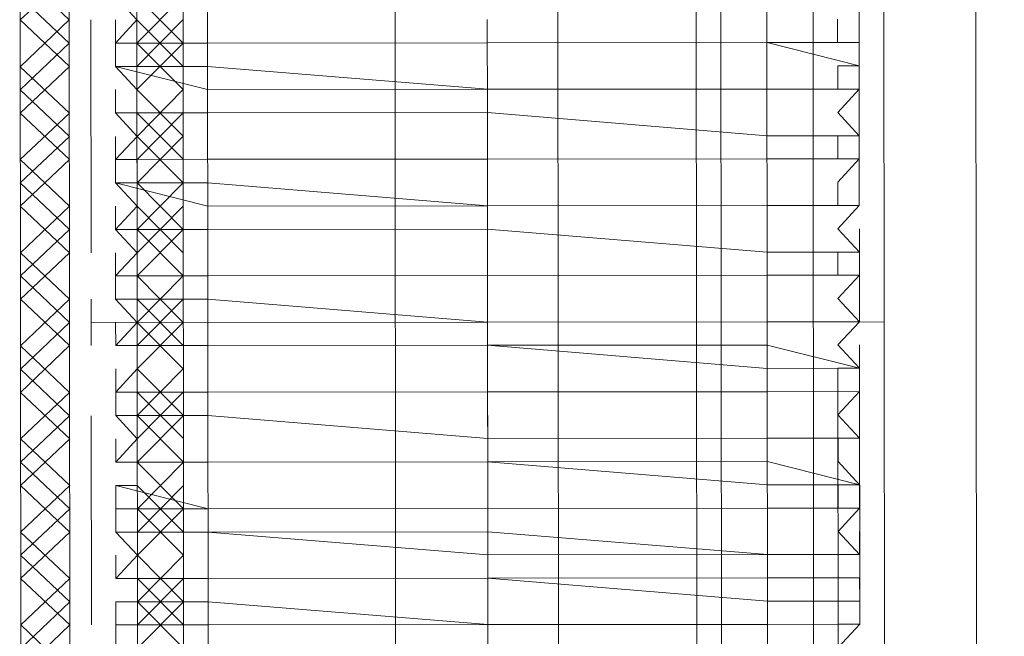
# Model space of a CAD drawing. Header units: inches. Extents: x -5850 to 5646, y 8947 to 13007.
# Tile 183 of 256: x -4226 to -4208, y 11065 to 11076. Entities that reach past the tile are written whole.
import ezdxf

# ---------------------------------------------------------------- set-up
doc = ezdxf.new("R2010")
doc.units = ezdxf.units.IN
doc.header["$MEASUREMENT"] = 0
doc.layers.add('at_Entity', color=7, linetype='Continuous')

msp = doc.modelspace()

# ---------------------------------------------------------------- linework, layer by layer
at = {"layer": 'at_Entity', "color": 7, "lineweight": 20}
for p, q in [((-4212.949, 10500.153), (-4213.751, 11398.174)), ((-4212.557, 10560.981), (-4213.305, 11398.174)), ((-4208.676, 11398.178), (-4207.875, 10500.158)), ((-4207.875, 10500.158), (-4208.676, 11398.178)), ((-4221.87, 10560.973), (-4222.555, 11328.048)), ((-4211.666, 10500.154), (-4212.406, 11328.057)), ((-4225.714, 11056.446), (-4225.739, 11084.322)), ((-4222.758, 11056.448), (-4222.783, 11084.325)), ((-4222.312, 11056.449), (-4222.337, 11084.325)), ((-4218.911, 11056.452), (-4218.936, 11084.328)), ((-4215.98, 11084.331), (-4215.955, 11056.454)), ((-4212.163, 11056.458), (-4212.188, 11084.334)), ((-4224.823, 11057.712), (-4224.846, 11083.481)), ((-4223.619, 11083.482), (-4223.596, 11057.713)), ((-4211.328, 11057.724), (-4211.351, 11083.493)), ((-4210.068, 11083.494), (-4210.045, 11057.725)), ((-4224.823, 11057.712), (-4224.845, 11083.057)), ((-4223.619, 11083.058), (-4223.596, 11057.713)), ((-4224.003, 11076.299), (-4223.612, 11075.876)), ((-4224.002, 11075.451), (-4224.003, 11075.875)), ((-4223.612, 11075.876), (-4224.002, 11075.451)), ((-4210.898, 11075.463), (-4210.898, 11075.887)), ((-4224.002, 11075.451), (-4222.329, 11075.453)), ((-4222.329, 11075.453), (-4224.002, 11075.451)), ((-4224.002, 11075.451), (-4223.612, 11075.452)), ((-4224.002, 11075.028), (-4224.002, 11075.451)), ((-4223.612, 11075.452), (-4223.611, 11075.028)), ((-4222.329, 11075.453), (-4217.255, 11075.458)), ((-4217.255, 11075.458), (-4222.329, 11075.453)), ((-4217.255, 11075.458), (-4212.18, 11075.462)), ((-4212.18, 11075.462), (-4217.255, 11075.458)), ((-4210.507, 11075.464), (-4212.18, 11075.462)), ((-4212.18, 11075.462), (-4210.507, 11075.04)), ((-4210.507, 11075.464), (-4210.898, 11075.463)), ((-4210.507, 11075.04), (-4210.507, 11075.464)), ((-4222.329, 11075.029), (-4224.002, 11075.028)), ((-4224.002, 11075.028), (-4222.329, 11074.611)), ((-4223.611, 11075.028), (-4224.002, 11075.028)), ((-4224.002, 11075.028), (-4223.611, 11074.61)), ((-4222.329, 11075.029), (-4217.254, 11074.615)), ((-4210.897, 11075.039), (-4210.507, 11075.04)), ((-4210.897, 11074.621), (-4210.897, 11075.039)), ((-4210.507, 11074.621), (-4210.507, 11075.04)), ((-4224.001, 11074.186), (-4224.001, 11074.609)), ((-4223.611, 11074.61), (-4223.611, 11074.186)), ((-4217.254, 11074.615), (-4222.329, 11074.611)), ((-4217.254, 11074.615), (-4212.179, 11074.62)), ((-4212.179, 11074.62), (-4217.254, 11074.615)), ((-4212.179, 11074.62), (-4210.507, 11074.621)), ((-4210.507, 11074.621), (-4212.179, 11074.62)), ((-4210.507, 11074.621), (-4210.897, 11074.621)), ((-4210.896, 11074.197), (-4210.507, 11074.621)), ((-4224.001, 11074.186), (-4222.328, 11074.187)), ((-4222.328, 11074.187), (-4224.001, 11074.186)), ((-4223.611, 11074.186), (-4224.001, 11074.186)), ((-4224.001, 11074.186), (-4223.61, 11073.762)), ((-4222.328, 11074.187), (-4217.254, 11074.192)), ((-4217.254, 11074.192), (-4222.328, 11074.187)), ((-4217.254, 11074.192), (-4212.179, 11073.772)), ((-4212.179, 11073.772), (-4217.254, 11074.192)), ((-4210.506, 11073.774), (-4210.896, 11074.197)), ((-4210.506, 11073.774), (-4210.506, 11074.198)), ((-4224, 11073.344), (-4224.001, 11073.762)), ((-4223.61, 11073.762), (-4224, 11073.344)), ((-4212.179, 11073.772), (-4210.506, 11073.774)), ((-4210.506, 11073.774), (-4212.179, 11073.772)), ((-4210.896, 11073.355), (-4210.896, 11073.774)), ((-4210.896, 11073.774), (-4210.506, 11073.774)), ((-4210.505, 11073.356), (-4210.506, 11073.774)), ((-4217.253, 11073.35), (-4212.178, 11073.354)), ((-4212.178, 11073.354), (-4217.253, 11073.35)), ((-4212.178, 11073.354), (-4210.505, 11073.356)), ((-4210.505, 11073.356), (-4212.178, 11073.354)), ((-4210.505, 11073.356), (-4210.896, 11073.355)), ((-4210.895, 11072.931), (-4210.505, 11073.356)), ((-4224, 11073.344), (-4222.327, 11073.345)), ((-4222.327, 11073.345), (-4224, 11073.344)), ((-4224, 11072.92), (-4224, 11073.344)), ((-4224, 11073.344), (-4223.61, 11073.344)), ((-4223.61, 11073.344), (-4223.61, 11072.92)), ((-4222.327, 11073.345), (-4217.253, 11073.35)), ((-4217.253, 11073.35), (-4222.327, 11073.345)), ((-4222.327, 11072.921), (-4224, 11072.92)), ((-4224, 11072.92), (-4222.327, 11072.497)), ((-4223.61, 11072.92), (-4224, 11072.92)), ((-4224, 11072.92), (-4223.609, 11072.496)), ((-4222.327, 11072.921), (-4217.252, 11072.502)), ((-4210.895, 11072.508), (-4210.895, 11072.931)), ((-4210.505, 11072.508), (-4210.505, 11072.932)), ((-4223.999, 11072.072), (-4224, 11072.496)), ((-4223.609, 11072.496), (-4223.999, 11072.072)), ((-4222.327, 11072.497), (-4217.252, 11072.502)), ((-4217.252, 11072.502), (-4212.178, 11072.507)), ((-4212.178, 11072.507), (-4217.252, 11072.502)), ((-4212.178, 11072.507), (-4210.505, 11072.508)), ((-4210.505, 11072.508), (-4212.178, 11072.507)), ((-4210.505, 11072.508), (-4210.895, 11072.508)), ((-4210.895, 11072.084), (-4210.505, 11072.508)), ((-4223.999, 11072.072), (-4222.326, 11072.074)), ((-4222.326, 11072.074), (-4223.999, 11072.072)), ((-4223.999, 11072.072), (-4223.608, 11071.649)), ((-4222.326, 11072.074), (-4217.252, 11072.078)), ((-4222.326, 11072.074), (-4217.252, 11072.078)), ((-4217.252, 11072.078), (-4212.177, 11071.659)), ((-4212.177, 11071.659), (-4217.252, 11072.078)), ((-4210.504, 11071.66), (-4210.895, 11072.084)), ((-4210.504, 11071.66), (-4210.504, 11072.084)), ((-4223.998, 11071.23), (-4223.999, 11071.648)), ((-4223.608, 11071.649), (-4223.998, 11071.23)), ((-4212.177, 11071.659), (-4210.504, 11071.66)), ((-4210.504, 11071.66), (-4212.177, 11071.659)), ((-4210.894, 11071.242), (-4210.894, 11071.66)), ((-4210.894, 11071.66), (-4210.504, 11071.66)), ((-4210.504, 11071.242), (-4210.504, 11071.66)), ((-4223.998, 11071.23), (-4222.326, 11071.232)), ((-4222.326, 11071.232), (-4223.998, 11071.23)), ((-4223.998, 11070.806), (-4223.998, 11071.23)), ((-4223.998, 11071.23), (-4223.608, 11071.23)), ((-4223.608, 11071.23), (-4223.608, 11070.807)), ((-4222.326, 11071.232), (-4217.251, 11071.236)), ((-4222.326, 11071.232), (-4217.251, 11071.236)), ((-4217.251, 11071.236), (-4212.176, 11071.241)), ((-4212.176, 11071.241), (-4217.251, 11071.236)), ((-4212.176, 11071.241), (-4210.504, 11071.242)), ((-4210.504, 11071.242), (-4212.176, 11071.241)), ((-4210.504, 11071.242), (-4210.894, 11071.242)), ((-4210.893, 11070.818), (-4210.504, 11071.242)), ((-4223.998, 11070.806), (-4222.325, 11070.808)), ((-4222.325, 11070.808), (-4223.998, 11070.806)), ((-4223.608, 11070.807), (-4223.998, 11070.806)), ((-4223.998, 11070.806), (-4223.607, 11070.383)), ((-4222.325, 11070.808), (-4217.25, 11070.389)), ((-4222.325, 11070.808), (-4217.25, 11070.389)), ((-4210.503, 11070.395), (-4210.893, 11070.818)), ((-4210.503, 11070.395), (-4210.503, 11070.818)), ((-4223.997, 11069.964), (-4223.998, 11070.383)), ((-4223.607, 11070.383), (-4223.997, 11069.964)), ((-4217.25, 11070.389), (-4212.176, 11070.393)), ((-4212.176, 11070.393), (-4217.25, 11070.389)), ((-4212.176, 11070.393), (-4210.503, 11070.395)), ((-4210.503, 11070.395), (-4212.176, 11070.393)), ((-4210.893, 11069.976), (-4210.503, 11070.395)), ((-4223.997, 11069.964), (-4222.324, 11069.966)), ((-4222.324, 11069.966), (-4223.997, 11069.964)), ((-4223.997, 11069.964), (-4223.607, 11069.965)), ((-4223.607, 11069.965), (-4223.607, 11069.541)), ((-4222.324, 11069.966), (-4217.25, 11069.97)), ((-4217.25, 11069.97), (-4222.324, 11069.966)), ((-4212.175, 11069.975), (-4217.25, 11069.97)), ((-4217.25, 11069.97), (-4212.175, 11069.551)), ((-4212.175, 11069.975), (-4210.502, 11069.553)), ((-4210.502, 11069.553), (-4210.893, 11069.976)), ((-4210.502, 11069.553), (-4210.502, 11069.976)), ((-4223.607, 11069.541), (-4223.997, 11069.117)), ((-4223.997, 11069.117), (-4223.997, 11069.54)), ((-4210.502, 11069.553), (-4212.175, 11069.551)), ((-4210.892, 11069.552), (-4210.502, 11069.553)), ((-4210.892, 11069.128), (-4210.892, 11069.552)), ((-4210.502, 11069.129), (-4210.502, 11069.553)), ((-4217.249, 11069.123), (-4223.997, 11069.117)), ((-4223.997, 11069.117), (-4222.324, 11069.118)), ((-4223.996, 11068.693), (-4223.997, 11069.117)), ((-4223.997, 11069.117), (-4223.606, 11069.117)), ((-4223.606, 11069.117), (-4223.606, 11068.693)), ((-4222.324, 11069.118), (-4217.249, 11069.123)), ((-4217.249, 11069.123), (-4212.175, 11069.127)), ((-4217.249, 11069.123), (-4212.175, 11069.127)), ((-4212.175, 11069.127), (-4210.502, 11069.129)), ((-4210.502, 11069.129), (-4212.175, 11069.127)), ((-4210.502, 11069.129), (-4210.892, 11069.128)), ((-4210.892, 11068.705), (-4210.502, 11069.129)), ((-4223.996, 11068.693), (-4222.323, 11068.694)), ((-4222.323, 11068.694), (-4223.996, 11068.693)), ((-4223.606, 11068.693), (-4223.996, 11068.693)), ((-4223.996, 11068.693), (-4223.605, 11068.275)), ((-4222.323, 11068.694), (-4217.248, 11068.281)), ((-4217.248, 11068.281), (-4222.323, 11068.694)), ((-4210.501, 11068.287), (-4210.892, 11068.705)), ((-4210.501, 11068.287), (-4210.501, 11068.705)), ((-4223.995, 11067.851), (-4223.996, 11068.275)), ((-4223.605, 11068.275), (-4223.995, 11067.851)), ((-4217.248, 11068.281), (-4212.174, 11068.285)), ((-4212.174, 11068.285), (-4217.248, 11068.281)), ((-4212.174, 11068.285), (-4210.501, 11068.287)), ((-4210.501, 11068.287), (-4212.174, 11068.285)), ((-4210.891, 11068.286), (-4210.501, 11068.287)), ((-4210.891, 11067.863), (-4210.891, 11068.286)), ((-4223.995, 11067.851), (-4222.322, 11067.852)), ((-4222.322, 11067.852), (-4223.995, 11067.851)), ((-4223.995, 11067.851), (-4223.605, 11067.851)), ((-4223.605, 11067.851), (-4223.605, 11067.427)), ((-4222.322, 11067.852), (-4217.248, 11067.857)), ((-4222.322, 11067.852), (-4217.248, 11067.857)), ((-4212.173, 11067.861), (-4217.248, 11067.857)), ((-4217.248, 11067.857), (-4212.173, 11067.438)), ((-4212.173, 11067.861), (-4210.5, 11067.439)), ((-4210.5, 11067.439), (-4210.891, 11067.863)), ((-4210.5, 11067.439), (-4210.5, 11067.863)), ((-4223.995, 11067.427), (-4222.322, 11067.005)), ((-4223.995, 11067.427), (-4223.995, 11067.003)), ((-4223.605, 11067.427), (-4223.995, 11067.427)), ((-4210.5, 11067.439), (-4212.173, 11067.438)), ((-4210.89, 11067.015), (-4210.89, 11067.439)), ((-4210.89, 11067.439), (-4210.5, 11067.439)), ((-4210.5, 11067.015), (-4210.5, 11067.439)), ((-4222.322, 11067.005), (-4223.995, 11067.003)), ((-4223.995, 11067.003), (-4223.604, 11067.004)), ((-4223.994, 11066.579), (-4223.995, 11067.003)), ((-4223.604, 11067.004), (-4223.604, 11066.58)), ((-4222.322, 11067.005), (-4217.247, 11067.009)), ((-4222.322, 11067.005), (-4217.247, 11067.009)), ((-4217.247, 11067.009), (-4212.173, 11067.014)), ((-4212.173, 11067.014), (-4217.247, 11067.009)), ((-4212.173, 11067.014), (-4210.5, 11067.015)), ((-4210.5, 11067.015), (-4212.173, 11067.014)), ((-4210.5, 11067.015), (-4210.89, 11067.015)), ((-4210.89, 11066.591), (-4210.5, 11067.015)), ((-4223.994, 11066.579), (-4222.321, 11066.581)), ((-4222.321, 11066.581), (-4223.994, 11066.579)), ((-4223.604, 11066.58), (-4223.994, 11066.579)), ((-4223.994, 11066.579), (-4223.604, 11066.162)), ((-4222.321, 11066.581), (-4217.247, 11066.585)), ((-4222.321, 11066.581), (-4217.246, 11066.167)), ((-4217.247, 11066.585), (-4212.172, 11066.172)), ((-4210.499, 11066.173), (-4210.89, 11066.591)), ((-4210.499, 11066.173), (-4210.499, 11066.591)), ((-4223.604, 11066.162), (-4223.994, 11065.737)), ((-4223.994, 11065.737), (-4223.994, 11066.161)), ((-4212.172, 11066.172), (-4217.246, 11066.167)), ((-4212.172, 11066.172), (-4210.499, 11066.173)), ((-4210.499, 11066.173), (-4212.172, 11066.172)), ((-4210.889, 11065.749), (-4210.889, 11066.173)), ((-4210.889, 11066.173), (-4210.499, 11066.173)), ((-4223.994, 11065.737), (-4222.321, 11065.739)), ((-4222.321, 11065.739), (-4223.994, 11065.737)), ((-4223.994, 11065.737), (-4223.603, 11065.738)), ((-4223.603, 11065.738), (-4223.603, 11065.314)), ((-4222.321, 11065.739), (-4217.246, 11065.743)), ((-4222.321, 11065.739), (-4217.246, 11065.743)), ((-4212.172, 11065.748), (-4217.246, 11065.743)), ((-4217.246, 11065.743), (-4212.171, 11065.324)), ((-4212.172, 11065.748), (-4210.499, 11065.749)), ((-4210.499, 11065.749), (-4210.889, 11065.749)), ((-4210.498, 11065.326), (-4210.499, 11065.749)), ((-4223.993, 11065.314), (-4222.32, 11065.315)), ((-4222.32, 11065.315), (-4217.245, 11064.901)), ((-4212.171, 11065.324), (-4210.498, 11065.326)), ((-4210.889, 11065.325), (-4210.498, 11065.326)), ((-4210.888, 11064.907), (-4210.889, 11065.325)), ((-4210.498, 11064.907), (-4210.498, 11065.326)), ((-4223.993, 11065.314), (-4223.993, 11064.895)), ((-4223.603, 11065.314), (-4223.993, 11065.314)), ((-4223.993, 11064.895), (-4222.32, 11064.897)), ((-4223.993, 11064.895), (-4223.602, 11064.896)), ((-4223.992, 11064.472), (-4223.993, 11064.895)), ((-4223.602, 11064.896), (-4223.602, 11064.472)), ((-4222.32, 11064.897), (-4217.245, 11064.901)), ((-4217.245, 11064.901), (-4212.171, 11064.906)), ((-4212.171, 11064.906), (-4217.245, 11064.901)), ((-4212.171, 11064.906), (-4210.498, 11064.907)), ((-4210.498, 11064.907), (-4212.171, 11064.906)), ((-4210.498, 11064.907), (-4210.888, 11064.907)), ((-4210.888, 11064.483), (-4210.498, 11064.907))]:
    msp.add_line(p, q, dxfattribs=at)
at = {"layer": 'at_Entity', "color": 3, "lineweight": 20}
for p, q in [((-4225.732, 11076.716), (-4224.839, 11075.875)), ((-4225.731, 11075.874), (-4224.84, 11076.717)), ((-4225.732, 11076.298), (-4224.839, 11075.451)), ((-4223.613, 11076.299), (-4222.775, 11075.453)), ((-4223.612, 11075.452), (-4222.776, 11076.3)), ((-4210.508, 11076.311), (-4210.505, 11072.508)), ((-4225.731, 11075.026), (-4224.839, 11075.875)), ((-4225.731, 11075.874), (-4224.838, 11075.027)), ((-4224.445, 11071.648), (-4224.449, 11075.875)), ((-4223.612, 11075.876), (-4222.775, 11075.029)), ((-4223.611, 11075.028), (-4222.776, 11075.876)), ((-4217.255, 11075.458), (-4217.255, 11075.881)), ((-4217.255, 11075.881), (-4217.255, 11075.458)), ((-4225.73, 11074.608), (-4224.839, 11075.451)), ((-4223.612, 11075.452), (-4222.775, 11074.611)), ((-4223.611, 11074.61), (-4222.775, 11075.453)), ((-4217.255, 11075.458), (-4217.254, 11074.615)), ((-4225.731, 11075.026), (-4224.838, 11074.185)), ((-4225.73, 11074.184), (-4224.838, 11075.027)), ((-4217.254, 11074.615), (-4217.254, 11075.034)), ((-4225.73, 11074.608), (-4224.837, 11073.761)), ((-4223.611, 11074.61), (-4222.774, 11073.763)), ((-4223.61, 11073.762), (-4222.775, 11074.611)), ((-4217.254, 11074.192), (-4217.254, 11074.615)), ((-4217.254, 11074.615), (-4217.254, 11074.192)), ((-4217.254, 11074.615), (-4217.253, 11073.768)), ((-4225.73, 11074.184), (-4224.837, 11073.343)), ((-4225.729, 11073.342), (-4224.838, 11074.185)), ((-4223.611, 11074.186), (-4222.774, 11073.345)), ((-4223.61, 11073.344), (-4222.774, 11074.187)), ((-4217.254, 11074.192), (-4217.253, 11073.35)), ((-4225.729, 11072.918), (-4224.837, 11073.761)), ((-4223.61, 11072.92), (-4222.774, 11073.763)), ((-4223.61, 11073.762), (-4222.773, 11072.921)), ((-4225.729, 11073.342), (-4224.836, 11072.495)), ((-4225.728, 11072.494), (-4224.837, 11073.343)), ((-4217.253, 11073.35), (-4217.252, 11072.502)), ((-4225.729, 11072.918), (-4224.836, 11072.071)), ((-4223.61, 11072.92), (-4222.772, 11072.073)), ((-4223.609, 11072.073), (-4222.773, 11072.921)), ((-4217.252, 11072.502), (-4217.252, 11072.926)), ((-4217.252, 11072.926), (-4217.249, 11068.699)), ((-4225.728, 11072.494), (-4224.835, 11071.648)), ((-4225.727, 11071.647), (-4224.836, 11072.495)), ((-4223.609, 11072.496), (-4222.772, 11071.649)), ((-4223.608, 11071.649), (-4222.773, 11072.497)), ((-4217.252, 11072.502), (-4217.252, 11072.078)), ((-4217.252, 11072.078), (-4217.252, 11072.502)), ((-4217.252, 11072.078), (-4217.252, 11072.502)), ((-4225.727, 11071.229), (-4224.836, 11072.071)), ((-4223.609, 11072.073), (-4222.772, 11071.231)), ((-4223.608, 11071.23), (-4222.772, 11072.073)), ((-4217.252, 11072.078), (-4217.251, 11071.236)), ((-4225.727, 11070.805), (-4224.835, 11071.648)), ((-4225.727, 11071.647), (-4224.835, 11070.806)), ((-4217.251, 11071.236), (-4217.251, 11071.654)), ((-4210.504, 11071.66), (-4210.503, 11070.395)), ((-4225.727, 11071.229), (-4224.834, 11070.382)), ((-4223.608, 11071.23), (-4222.771, 11070.384)), ((-4223.607, 11070.383), (-4222.772, 11071.231)), ((-4217.251, 11071.236), (-4217.25, 11070.389)), ((-4225.727, 11070.805), (-4224.834, 11069.964)), ((-4225.726, 11069.963), (-4224.835, 11070.806)), ((-4224.443, 11069.964), (-4224.444, 11070.806)), ((-4223.608, 11070.807), (-4222.77, 11069.965)), ((-4223.607, 11069.965), (-4222.771, 11070.807)), ((-4217.25, 11070.389), (-4217.251, 11070.812)), ((-4225.726, 11069.539), (-4224.834, 11070.382)), ((-4210.057, 11070.395), (-4224.444, 11070.382)), ((-4223.607, 11069.541), (-4222.771, 11070.384)), ((-4223.607, 11070.383), (-4222.77, 11069.542)), ((-4217.25, 11070.389), (-4217.25, 11069.97)), ((-4217.25, 11069.97), (-4217.25, 11070.389)), ((-4225.726, 11069.963), (-4224.833, 11069.116)), ((-4225.725, 11069.115), (-4224.834, 11069.964)), ((-4217.25, 11069.97), (-4217.249, 11069.123)), ((-4225.726, 11069.539), (-4224.833, 11068.692)), ((-4223.607, 11069.541), (-4222.769, 11068.694)), ((-4223.606, 11068.693), (-4222.77, 11069.542)), ((-4217.249, 11069.123), (-4217.249, 11069.547)), ((-4210.881, 11056.877), (-4210.892, 11069.552)), ((-4210.502, 11069.553), (-4210.498, 11065.326)), ((-4225.725, 11069.115), (-4224.832, 11068.274)), ((-4225.724, 11068.273), (-4224.833, 11069.116)), ((-4223.606, 11069.117), (-4222.769, 11068.276)), ((-4223.605, 11068.275), (-4222.77, 11069.118)), ((-4217.249, 11069.123), (-4217.248, 11068.281)), ((-4225.724, 11067.849), (-4224.833, 11068.692)), ((-4224.439, 11064.895), (-4224.442, 11068.692)), ((-4223.606, 11068.693), (-4222.769, 11067.852)), ((-4223.605, 11067.851), (-4222.769, 11068.694)), ((-4217.248, 11068.281), (-4217.249, 11068.699)), ((-4225.724, 11067.425), (-4224.832, 11068.274)), ((-4225.724, 11068.273), (-4224.831, 11067.426)), ((-4217.248, 11068.281), (-4217.248, 11067.857)), ((-4217.248, 11067.857), (-4217.248, 11068.281)), ((-4225.724, 11067.849), (-4224.831, 11067.002)), ((-4223.605, 11067.851), (-4222.768, 11067.004)), ((-4223.604, 11067.004), (-4222.769, 11067.852)), ((-4217.248, 11067.857), (-4217.247, 11067.009)), ((-4217.248, 11067.857), (-4217.247, 11066.585)), ((-4225.724, 11067.425), (-4224.831, 11066.579)), ((-4225.723, 11066.578), (-4224.831, 11067.426)), ((-4223.605, 11067.427), (-4222.767, 11066.581)), ((-4223.604, 11066.58), (-4222.768, 11067.428)), ((-4217.247, 11067.009), (-4217.248, 11067.433)), ((-4225.723, 11066.16), (-4224.831, 11067.002)), ((-4223.604, 11067.004), (-4222.767, 11066.162)), ((-4223.604, 11066.162), (-4222.768, 11067.004)), ((-4217.247, 11067.009), (-4217.247, 11066.585)), ((-4217.247, 11067.009), (-4217.247, 11066.585)), ((-4217.247, 11066.585), (-4217.247, 11067.009)), ((-4225.723, 11066.578), (-4224.83, 11065.737)), ((-4225.722, 11065.736), (-4224.831, 11066.579)), ((-4217.247, 11066.585), (-4217.246, 11066.167)), ((-4225.723, 11066.16), (-4224.83, 11065.313)), ((-4223.604, 11066.162), (-4222.766, 11065.315)), ((-4223.603, 11065.314), (-4222.767, 11066.162)), ((-4217.246, 11066.167), (-4217.246, 11065.743)), ((-4217.246, 11065.743), (-4217.246, 11066.167)), ((-4225.722, 11065.736), (-4224.829, 11064.895)), ((-4225.721, 11064.894), (-4224.83, 11065.737)), ((-4223.603, 11065.738), (-4222.766, 11064.896)), ((-4223.602, 11064.896), (-4222.767, 11065.738)), ((-4217.246, 11065.743), (-4217.246, 11065.32)), ((-4217.246, 11065.743), (-4217.243, 11061.94)), ((-4223.602, 11064.472), (-4222.766, 11065.315)), ((-4217.245, 11064.901), (-4217.246, 11065.32)), ((-4217.246, 11065.32), (-4217.245, 11064.901)), ((-4225.721, 11064.47), (-4224.83, 11065.313)), ((-4223.603, 11065.314), (-4222.766, 11064.473)), ((-4225.721, 11064.046), (-4224.829, 11064.895)), ((-4225.721, 11064.894), (-4224.828, 11064.047)), ((-4217.245, 11064.901), (-4217.245, 11064.478))]:
    msp.add_line(p, q, dxfattribs=at)

doc.saveas('drawing.dxf')
